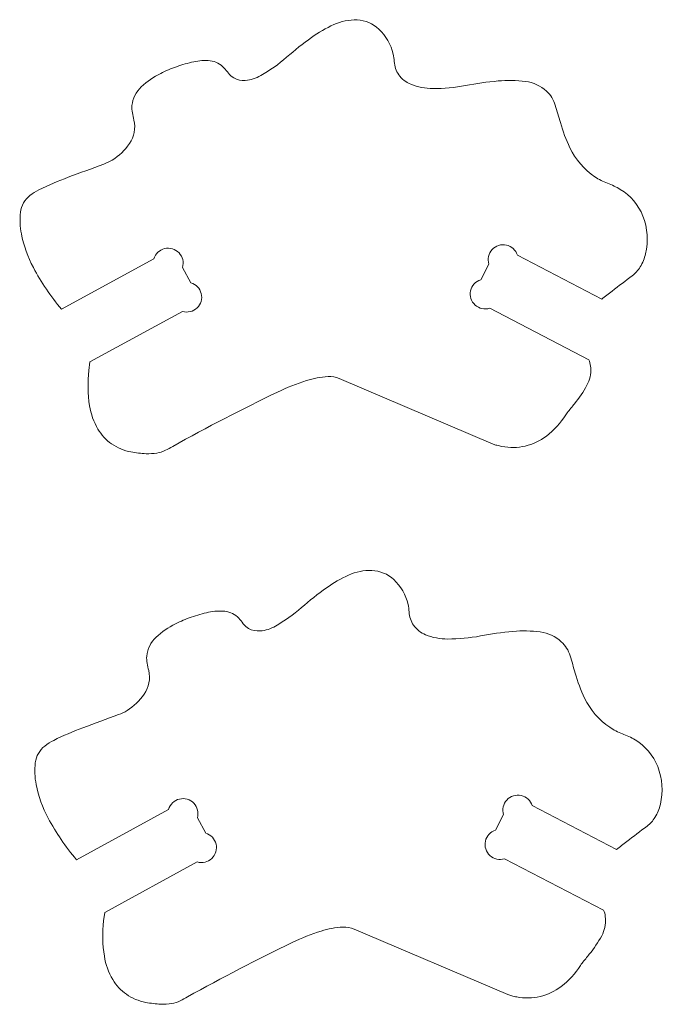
# Model space of a CAD drawing. Header units: centimetres. Extents: x -10 to 15.9, y -10.7 to 11.5.
# Tile 32 of 47: x 9.4 to 10.6, y -6.8 to -4.8. Entities that reach past the tile are written whole.
import ezdxf

# ---------------------------------------------------------------- set-up
doc = ezdxf.new("R2010")
doc.units = ezdxf.units.CM
doc.header["$MEASUREMENT"] = 0
doc.layers.add('Layer 1', color=7, linetype='Continuous')

msp = doc.modelspace()

# ---------------------------------------------------------------- linework, layer by layer
at = {"layer": 'Layer 1', "color": 18, "lineweight": 9}
for points in [[(9.52405, -5.50734), (9.52405, -5.50734), (9.70321, -5.40967), (9.70321, -5.40967), (9.70321, -5.40967), (9.71314, -5.41259), (9.72387, -5.40999), (9.73136, -5.40286), (9.73136, -5.40286), (9.73885, -5.39572), (9.74197, -5.38513), (9.73954, -5.37508), (9.73954, -5.37508), (9.7371, -5.36502), (9.72949, -5.35703), (9.71957, -5.3541), (9.71957, -5.3541), (9.71957, -5.3541), (9.70333, -5.32432), (9.70333, -5.32432), (9.70333, -5.32432), (9.70625, -5.3144), (9.70365, -5.30367), (9.69652, -5.29617), (9.69652, -5.29617), (9.68938, -5.28868), (9.67879, -5.28557), (9.66873, -5.288), (9.66873, -5.288), (9.65868, -5.29043), (9.65068, -5.29805), (9.64776, -5.30797), (9.64776, -5.30797), (9.64776, -5.30797), (9.46928, -5.4053), (9.46928, -5.4053), (9.46928, -5.4053), (9.44828, -5.38046), (9.42997, -5.35347), (9.41464, -5.32478), (9.41464, -5.32478), (9.40371, -5.30434), (9.39589, -5.28239), (9.39143, -5.25965), (9.39143, -5.25965), (9.38872, -5.24583), (9.38818, -5.23168), (9.38982, -5.21769), (9.38982, -5.21769), (9.39132, -5.20491), (9.3979, -5.19326), (9.40807, -5.18536), (9.40807, -5.18536), (9.41349, -5.18116), (9.41932, -5.17751), (9.42547, -5.17446), (9.42547, -5.17446), (9.4439, -5.16534), (9.46278, -5.15717), (9.48205, -5.14997), (9.48205, -5.14997), (9.50495, -5.14141), (9.5279, -5.13296), (9.55088, -5.12462), (9.55088, -5.12462), (9.55665, -5.12253), (9.56218, -5.11983), (9.56738, -5.11657), (9.56738, -5.11657), (9.58046, -5.10836), (9.59173, -5.09759), (9.60051, -5.0849), (9.60051, -5.0849), (9.60971, -5.07161), (9.6129, -5.05508), (9.60929, -5.03933), (9.60929, -5.03933), (9.60823, -5.03466), (9.6072, -5.02999), (9.60623, -5.0253), (9.60623, -5.0253), (9.60527, -5.02072), (9.60502, -5.01601), (9.60547, -5.01135), (9.60547, -5.01135), (9.60684, -4.99746), (9.61325, -4.98454), (9.62348, -4.97504), (9.62348, -4.97504), (9.63471, -4.96461), (9.64738, -4.95583), (9.66109, -4.94897), (9.66109, -4.94897), (9.67101, -4.94401), (9.68124, -4.93967), (9.69171, -4.93599), (9.69171, -4.93599), (9.70266, -4.93214), (9.71383, -4.92896), (9.72516, -4.92646), (9.72516, -4.92646), (9.73553, -4.92417), (9.7462, -4.92356), (9.75676, -4.92465), (9.75676, -4.92465), (9.76703, -4.92571), (9.77655, -4.93054), (9.78348, -4.93819), (9.78348, -4.93819), (9.78655, -4.94158), (9.78946, -4.94511), (9.7922, -4.94876), (9.7922, -4.94876), (9.79498, -4.95245), (9.79849, -4.95553), (9.80251, -4.9578), (9.80251, -4.9578), (9.80929, -4.96163), (9.81706, -4.96332), (9.82482, -4.96266), (9.82482, -4.96266), (9.83529, -4.96176), (9.84544, -4.95859), (9.85455, -4.95335), (9.85455, -4.95335), (9.87241, -4.94309), (9.88924, -4.93111), (9.90478, -4.91758), (9.90478, -4.91758), (9.9203, -4.90408), (9.93644, -4.89131), (9.95315, -4.87933), (9.95315, -4.87933), (9.96661, -4.86967), (9.98099, -4.86137), (9.99607, -4.85453), (9.99607, -4.85453), (10.01025, -4.84811), (10.02573, -4.84507), (10.04129, -4.84566), (10.04129, -4.84566), (10.05697, -4.84625), (10.07192, -4.85252), (10.08333, -4.8633), (10.08333, -4.8633), (10.09709, -4.87629), (10.10672, -4.89306), (10.11101, -4.9115), (10.11101, -4.9115), (10.11212, -4.91625), (10.1128, -4.9211), (10.11303, -4.92598), (10.11303, -4.92598), (10.11348, -4.93519), (10.11653, -4.94408), (10.12183, -4.95162), (10.12183, -4.95162), (10.12763, -4.95988), (10.13568, -4.96629), (10.14503, -4.97008), (10.14503, -4.97008), (10.15862, -4.97558), (10.17315, -4.9784), (10.18781, -4.97836), (10.18781, -4.97836), (10.20904, -4.9783), (10.23021, -4.97632), (10.25108, -4.97243), (10.25108, -4.97243), (10.27192, -4.96855), (10.29292, -4.96562), (10.31402, -4.96364), (10.31402, -4.96364), (10.33169, -4.96199), (10.34949, -4.9623), (10.36709, -4.96458), (10.36709, -4.96458), (10.38226, -4.96654), (10.39645, -4.97316), (10.40771, -4.98351), (10.40771, -4.98351), (10.41571, -4.99087), (10.42158, -5.00024), (10.42471, -5.01064), (10.42471, -5.01064), (10.42808, -5.02182), (10.43135, -5.03303), (10.43453, -5.04427), (10.43453, -5.04427), (10.43925, -5.06091), (10.44536, -5.07712), (10.4528, -5.09274), (10.4528, -5.09274), (10.46367, -5.11558), (10.48046, -5.13507), (10.50143, -5.14922), (10.50143, -5.14922), (10.50901, -5.15433), (10.51719, -5.1585), (10.52579, -5.16164), (10.52579, -5.16164), (10.53438, -5.16477), (10.54264, -5.16871), (10.55048, -5.17342), (10.55048, -5.17342), (10.57034, -5.18535), (10.5857, -5.20353), (10.59416, -5.22511), (10.59416, -5.22511), (10.60326, -5.24835), (10.60507, -5.27383), (10.59934, -5.29812), (10.59934, -5.29812), (10.59723, -5.30706), (10.59372, -5.31561), (10.58894, -5.32346), (10.58894, -5.32346), (10.58495, -5.33002), (10.57974, -5.33577), (10.57361, -5.3404), (10.57361, -5.3404), (10.56054, -5.35025), (10.54752, -5.36016), (10.53453, -5.37012), (10.53453, -5.37012), (10.52778, -5.37529), (10.52107, -5.38052), (10.51441, -5.3858), (10.51441, -5.3858), (10.51441, -5.3858), (10.35129, -5.30075), (10.35129, -5.30075), (10.35129, -5.30075), (10.34818, -5.29088), (10.34005, -5.28342), (10.32995, -5.28118), (10.32995, -5.28118), (10.31984, -5.27893), (10.30931, -5.28225), (10.30232, -5.28987), (10.30232, -5.28987), (10.29532, -5.2975), (10.29293, -5.30827), (10.29604, -5.31814), (10.29604, -5.31814), (10.29604, -5.31814), (10.28037, -5.34822), (10.28037, -5.34822), (10.28037, -5.34822), (10.2705, -5.35133), (10.26304, -5.35946), (10.26079, -5.36956), (10.26079, -5.36956), (10.25855, -5.37967), (10.26187, -5.39019), (10.26949, -5.39719), (10.26949, -5.39719), (10.27712, -5.40418), (10.2879, -5.40657), (10.29777, -5.40346), (10.29777, -5.40346), (10.29777, -5.40346), (10.4893, -5.50323), (10.4893, -5.50323), (10.4893, -5.50323), (10.48995, -5.50397), (10.49044, -5.50484), (10.49072, -5.50579), (10.49072, -5.50579), (10.492, -5.51007), (10.49281, -5.51448), (10.49314, -5.51894), (10.49314, -5.51894), (10.494, -5.53058), (10.49149, -5.54223), (10.48591, -5.55248), (10.48591, -5.55248), (10.47902, -5.56512), (10.47097, -5.57709), (10.46186, -5.58823), (10.46186, -5.58823), (10.45715, -5.59399), (10.4525, -5.5998), (10.44791, -5.60566), (10.44791, -5.60566), (10.44687, -5.607), (10.44589, -5.60838), (10.44498, -5.6098), (10.44498, -5.6098), (10.43493, -5.6255), (10.42223, -5.63933), (10.40745, -5.65068), (10.40745, -5.65068), (10.383, -5.66945), (10.35163, -5.67681), (10.32137, -5.6709), (10.32137, -5.6709), (10.31811, -5.67026), (10.31486, -5.66951), (10.31164, -5.66865), (10.31164, -5.66865), (10.30916, -5.66799), (10.30671, -5.66722), (10.3043, -5.66635), (10.3043, -5.66635), (10.3043, -5.66635), (10.00671, -5.53965), (10.00671, -5.53965), (10.00671, -5.53965), (9.99987, -5.53664), (9.99242, -5.53529), (9.98496, -5.53574), (9.98496, -5.53574), (9.97074, -5.53658), (9.95668, -5.53916), (9.94309, -5.54342), (9.94309, -5.54342), (9.9239, -5.54943), (9.90519, -5.55683), (9.88709, -5.56558), (9.88709, -5.56558), (9.81851, -5.59869), (9.75091, -5.63377), (9.68435, -5.67077), (9.68435, -5.67077), (9.67966, -5.67337), (9.67493, -5.67589), (9.67015, -5.67833), (9.67015, -5.67833), (9.665, -5.68095), (9.65947, -5.68275), (9.65377, -5.68366), (9.65377, -5.68366), (9.6468, -5.68477), (9.63973, -5.68517), (9.63268, -5.68487), (9.63268, -5.68487), (9.6229, -5.68444), (9.61316, -5.68331), (9.60354, -5.68149), (9.60354, -5.68149), (9.59009, -5.67894), (9.57731, -5.67359), (9.56605, -5.6658), (9.56605, -5.6658), (9.55524, -5.65833), (9.54619, -5.64858), (9.53955, -5.63724), (9.53955, -5.63724), (9.53141, -5.62336), (9.52596, -5.60806), (9.52348, -5.59216), (9.52348, -5.59216), (9.51996, -5.56951), (9.51941, -5.5465), (9.52187, -5.52371), (9.52187, -5.52371), (9.52187, -5.52371), (9.52405, -5.50734), (9.52405, -5.50734)], [(9.55267, -6.57248), (9.55267, -6.57248), (9.73183, -6.47481), (9.73183, -6.47481), (9.73183, -6.47481), (9.74176, -6.47773), (9.75249, -6.47514), (9.75998, -6.468), (9.75998, -6.468), (9.76747, -6.46087), (9.77059, -6.45028), (9.76816, -6.44022), (9.76816, -6.44022), (9.76572, -6.43016), (9.75811, -6.42217), (9.74819, -6.41925), (9.74819, -6.41925), (9.74819, -6.41925), (9.73195, -6.38947), (9.73195, -6.38947), (9.73195, -6.38947), (9.73487, -6.37954), (9.73227, -6.36881), (9.72514, -6.36132), (9.72514, -6.36132), (9.718, -6.35383), (9.70741, -6.35071), (9.69735, -6.35314), (9.69735, -6.35314), (9.6873, -6.35558), (9.6793, -6.36319), (9.67638, -6.37312), (9.67638, -6.37312), (9.67638, -6.37312), (9.4979, -6.47045), (9.4979, -6.47045), (9.4979, -6.47045), (9.4769, -6.4456), (9.45859, -6.41861), (9.44326, -6.38993), (9.44326, -6.38993), (9.43233, -6.36949), (9.42451, -6.34753), (9.42005, -6.32479), (9.42005, -6.32479), (9.41734, -6.31098), (9.4168, -6.29682), (9.41844, -6.28284), (9.41844, -6.28284), (9.41994, -6.27005), (9.42652, -6.2584), (9.43669, -6.25051), (9.43669, -6.25051), (9.44211, -6.2463), (9.44794, -6.24265), (9.45409, -6.23961), (9.45409, -6.23961), (9.47252, -6.23048), (9.4914, -6.22231), (9.51066, -6.21511), (9.51066, -6.21511), (9.53357, -6.20655), (9.55652, -6.19811), (9.5795, -6.18976), (9.5795, -6.18976), (9.58527, -6.18767), (9.5908, -6.18497), (9.596, -6.18171), (9.596, -6.18171), (9.60908, -6.17351), (9.62035, -6.16274), (9.62913, -6.15004), (9.62913, -6.15004), (9.63833, -6.13675), (9.64152, -6.12022), (9.63791, -6.10447), (9.63791, -6.10447), (9.63685, -6.09981), (9.63582, -6.09513), (9.63485, -6.09045), (9.63485, -6.09045), (9.63389, -6.08586), (9.63363, -6.08115), (9.63409, -6.07649), (9.63409, -6.07649), (9.63546, -6.0626), (9.64187, -6.04968), (9.6521, -6.04018), (9.6521, -6.04018), (9.66333, -6.02976), (9.676, -6.02098), (9.68971, -6.01412), (9.68971, -6.01412), (9.69963, -6.00915), (9.70986, -6.00481), (9.72033, -6.00113), (9.72033, -6.00113), (9.73128, -5.99729), (9.74245, -5.9941), (9.75378, -5.9916), (9.75378, -5.9916), (9.76415, -5.98931), (9.77482, -5.9887), (9.78538, -5.98979), (9.78538, -5.98979), (9.79565, -5.99086), (9.80517, -5.99568), (9.8121, -6.00333), (9.8121, -6.00333), (9.81517, -6.00672), (9.81808, -6.01025), (9.82082, -6.0139), (9.82082, -6.0139), (9.8236, -6.01759), (9.82711, -6.02067), (9.83113, -6.02294), (9.83113, -6.02294), (9.83791, -6.02677), (9.84568, -6.02846), (9.85344, -6.0278), (9.85344, -6.0278), (9.86391, -6.02691), (9.87406, -6.02373), (9.88317, -6.0185), (9.88317, -6.0185), (9.90103, -6.00823), (9.91786, -5.99625), (9.9334, -5.98273), (9.9334, -5.98273), (9.94891, -5.96923), (9.96506, -5.95646), (9.98177, -5.94447), (9.98177, -5.94447), (9.99522, -5.93482), (10.00961, -5.92651), (10.02469, -5.91968), (10.02469, -5.91968), (10.03887, -5.91326), (10.05435, -5.91022), (10.0699, -5.9108), (10.0699, -5.9108), (10.08559, -5.91139), (10.10054, -5.91767), (10.11195, -5.92844), (10.11195, -5.92844), (10.12571, -5.94144), (10.13534, -5.95821), (10.13963, -5.97664), (10.13963, -5.97664), (10.14074, -5.9814), (10.14142, -5.98625), (10.14165, -5.99112), (10.14165, -5.99112), (10.1421, -6.00033), (10.14515, -6.00922), (10.15045, -6.01676), (10.15045, -6.01676), (10.15624, -6.02502), (10.1643, -6.03143), (10.17365, -6.03522), (10.17365, -6.03522), (10.18724, -6.04073), (10.20177, -6.04354), (10.21643, -6.0435), (10.21643, -6.0435), (10.23766, -6.04345), (10.25883, -6.04147), (10.2797, -6.03758), (10.2797, -6.03758), (10.30054, -6.0337), (10.32154, -6.03076), (10.34264, -6.02879), (10.34264, -6.02879), (10.36031, -6.02713), (10.37811, -6.02744), (10.39571, -6.02972), (10.39571, -6.02972), (10.41088, -6.03169), (10.42507, -6.03831), (10.43633, -6.04866), (10.43633, -6.04866), (10.44433, -6.05601), (10.4502, -6.06538), (10.45333, -6.07578), (10.45333, -6.07578), (10.4567, -6.08697), (10.45997, -6.09818), (10.46315, -6.10941), (10.46315, -6.10941), (10.46787, -6.12605), (10.47398, -6.14227), (10.48142, -6.15789), (10.48142, -6.15789), (10.49229, -6.18072), (10.50908, -6.20022), (10.53005, -6.21436), (10.53005, -6.21436), (10.53763, -6.21948), (10.54581, -6.22365), (10.55441, -6.22678), (10.55441, -6.22678), (10.563, -6.22991), (10.57126, -6.23386), (10.5791, -6.23856), (10.5791, -6.23856), (10.59896, -6.25049), (10.61432, -6.26868), (10.62278, -6.29025), (10.62278, -6.29025), (10.63188, -6.31349), (10.63369, -6.33897), (10.62796, -6.36327), (10.62796, -6.36327), (10.62585, -6.3722), (10.62234, -6.38076), (10.61756, -6.3886), (10.61756, -6.3886), (10.61357, -6.39517), (10.60836, -6.40092), (10.60223, -6.40554), (10.60223, -6.40554), (10.58916, -6.4154), (10.57614, -6.4253), (10.56315, -6.43526), (10.56315, -6.43526), (10.5564, -6.44044), (10.54969, -6.44567), (10.54303, -6.45095), (10.54303, -6.45095), (10.54303, -6.45095), (10.37991, -6.3659), (10.37991, -6.3659), (10.37991, -6.3659), (10.3768, -6.35603), (10.36867, -6.34857), (10.35857, -6.34632), (10.35857, -6.34632), (10.34846, -6.34408), (10.33793, -6.34739), (10.33094, -6.35502), (10.33094, -6.35502), (10.32394, -6.36264), (10.32155, -6.37342), (10.32466, -6.38329), (10.32466, -6.38329), (10.32466, -6.38329), (10.30899, -6.41336), (10.30899, -6.41336), (10.30899, -6.41336), (10.29912, -6.41647), (10.29166, -6.42461), (10.28941, -6.43471), (10.28941, -6.43471), (10.28717, -6.44481), (10.29049, -6.45534), (10.29811, -6.46233), (10.29811, -6.46233), (10.30574, -6.46932), (10.31652, -6.47172), (10.32639, -6.46861), (10.32639, -6.46861), (10.32639, -6.46861), (10.51792, -6.56838), (10.51792, -6.56838), (10.51792, -6.56838), (10.51857, -6.56911), (10.51906, -6.56999), (10.51934, -6.57093), (10.51934, -6.57093), (10.52062, -6.57522), (10.52143, -6.57963), (10.52176, -6.58409), (10.52176, -6.58409), (10.52262, -6.59573), (10.52011, -6.60738), (10.51453, -6.61763), (10.51453, -6.61763), (10.50764, -6.63026), (10.49959, -6.64223), (10.49048, -6.65337), (10.49048, -6.65337), (10.48577, -6.65913), (10.48112, -6.66495), (10.47653, -6.67081), (10.47653, -6.67081), (10.47549, -6.67214), (10.47451, -6.67352), (10.4736, -6.67495), (10.4736, -6.67495), (10.46355, -6.69064), (10.45085, -6.70447), (10.43607, -6.71582), (10.43607, -6.71582), (10.41162, -6.7346), (10.38025, -6.74196), (10.34999, -6.73604), (10.34999, -6.73604), (10.34673, -6.7354), (10.34348, -6.73465), (10.34026, -6.73379), (10.34026, -6.73379), (10.33778, -6.73313), (10.33533, -6.73237), (10.33292, -6.73149), (10.33292, -6.73149), (10.33292, -6.73149), (10.03533, -6.60479), (10.03533, -6.60479), (10.03533, -6.60479), (10.02849, -6.60178), (10.02104, -6.60044), (10.01358, -6.60088), (10.01358, -6.60088), (9.99936, -6.60172), (9.9853, -6.6043), (9.97171, -6.60856), (9.97171, -6.60856), (9.95252, -6.61457), (9.93381, -6.62198), (9.91571, -6.63072), (9.91571, -6.63072), (9.84713, -6.66384), (9.77953, -6.69891), (9.71297, -6.73591), (9.71297, -6.73591), (9.70828, -6.73852), (9.70355, -6.74104), (9.69877, -6.74347), (9.69877, -6.74347), (9.69362, -6.7461), (9.68809, -6.7479), (9.68238, -6.7488), (9.68238, -6.7488), (9.67542, -6.74991), (9.66835, -6.75031), (9.6613, -6.75001), (9.6613, -6.75001), (9.65152, -6.74959), (9.64178, -6.74846), (9.63216, -6.74663), (9.63216, -6.74663), (9.61871, -6.74408), (9.60593, -6.73873), (9.59467, -6.73095), (9.59467, -6.73095), (9.58386, -6.72347), (9.57481, -6.71372), (9.56817, -6.70238), (9.56817, -6.70238), (9.56003, -6.6885), (9.55458, -6.67321), (9.5521, -6.65731), (9.5521, -6.65731), (9.54858, -6.63466), (9.54803, -6.61164), (9.55049, -6.58885), (9.55049, -6.58885), (9.55049, -6.58885), (9.55267, -6.57248), (9.55267, -6.57248)]]:
    msp.add_open_spline(points, degree=3, knots=[0, 0, 0, 0, 0.010989, 0.010989, 0.010989, 0.010989, 0.021978, 0.021978, 0.021978, 0.021978, 0.032967, 0.032967, 0.032967, 0.032967, 0.043956, 0.043956, 0.043956, 0.043956, 0.0549451, 0.0549451, 0.0549451, 0.0549451, 0.0659341, 0.0659341, 0.0659341, 0.0659341, 0.0769231, 0.0769231, 0.0769231, 0.0769231, 0.0879121, 0.0879121, 0.0879121, 0.0879121, 0.0989011, 0.0989011, 0.0989011, 0.0989011, 0.1098901, 0.1098901, 0.1098901, 0.1098901, 0.1208791, 0.1208791, 0.1208791, 0.1208791, 0.1318681, 0.1318681, 0.1318681, 0.1318681, 0.1428571, 0.1428571, 0.1428571, 0.1428571, 0.1538462, 0.1538462, 0.1538462, 0.1538462, 0.1648352, 0.1648352, 0.1648352, 0.1648352, 0.1758242, 0.1758242, 0.1758242, 0.1758242, 0.1868132, 0.1868132, 0.1868132, 0.1868132, 0.1978022, 0.1978022, 0.1978022, 0.1978022, 0.2087912, 0.2087912, 0.2087912, 0.2087912, 0.2197802, 0.2197802, 0.2197802, 0.2197802, 0.2307692, 0.2307692, 0.2307692, 0.2307692, 0.2417582, 0.2417582, 0.2417582, 0.2417582, 0.2527473, 0.2527473, 0.2527473, 0.2527473, 0.2637363, 0.2637363, 0.2637363, 0.2637363, 0.2747253, 0.2747253, 0.2747253, 0.2747253, 0.2857143, 0.2857143, 0.2857143, 0.2857143, 0.2967033, 0.2967033, 0.2967033, 0.2967033, 0.3076923, 0.3076923, 0.3076923, 0.3076923, 0.3186813, 0.3186813, 0.3186813, 0.3186813, 0.3296703, 0.3296703, 0.3296703, 0.3296703, 0.3406593, 0.3406593, 0.3406593, 0.3406593, 0.3516484, 0.3516484, 0.3516484, 0.3516484, 0.3626374, 0.3626374, 0.3626374, 0.3626374, 0.3736264, 0.3736264, 0.3736264, 0.3736264, 0.3846154, 0.3846154, 0.3846154, 0.3846154, 0.3956044, 0.3956044, 0.3956044, 0.3956044, 0.4065934, 0.4065934, 0.4065934, 0.4065934, 0.4175824, 0.4175824, 0.4175824, 0.4175824, 0.4285714, 0.4285714, 0.4285714, 0.4285714, 0.4395604, 0.4395604, 0.4395604, 0.4395604, 0.4505495, 0.4505495, 0.4505495, 0.4505495, 0.4615385, 0.4615385, 0.4615385, 0.4615385, 0.4725275, 0.4725275, 0.4725275, 0.4725275, 0.4835165, 0.4835165, 0.4835165, 0.4835165, 0.4945055, 0.4945055, 0.4945055, 0.4945055, 0.5054945, 0.5054945, 0.5054945, 0.5054945, 0.5164835, 0.5164835, 0.5164835, 0.5164835, 0.5274725, 0.5274725, 0.5274725, 0.5274725, 0.5384615, 0.5384615, 0.5384615, 0.5384615, 0.5494505, 0.5494505, 0.5494505, 0.5494505, 0.5604396, 0.5604396, 0.5604396, 0.5604396, 0.5714286, 0.5714286, 0.5714286, 0.5714286, 0.5824176, 0.5824176, 0.5824176, 0.5824176, 0.5934066, 0.5934066, 0.5934066, 0.5934066, 0.6043956, 0.6043956, 0.6043956, 0.6043956, 0.6153846, 0.6153846, 0.6153846, 0.6153846, 0.6263736, 0.6263736, 0.6263736, 0.6263736, 0.6373626, 0.6373626, 0.6373626, 0.6373626, 0.6483516, 0.6483516, 0.6483516, 0.6483516, 0.6593407, 0.6593407, 0.6593407, 0.6593407, 0.6703297, 0.6703297, 0.6703297, 0.6703297, 0.6813187, 0.6813187, 0.6813187, 0.6813187, 0.6923077, 0.6923077, 0.6923077, 0.6923077, 0.7032967, 0.7032967, 0.7032967, 0.7032967, 0.7142857, 0.7142857, 0.7142857, 0.7142857, 0.7252747, 0.7252747, 0.7252747, 0.7252747, 0.7362637, 0.7362637, 0.7362637, 0.7362637, 0.7472527, 0.7472527, 0.7472527, 0.7472527, 0.7582418, 0.7582418, 0.7582418, 0.7582418, 0.7692308, 0.7692308, 0.7692308, 0.7692308, 0.7802198, 0.7802198, 0.7802198, 0.7802198, 0.7912088, 0.7912088, 0.7912088, 0.7912088, 0.8021978, 0.8021978, 0.8021978, 0.8021978, 0.8131868, 0.8131868, 0.8131868, 0.8131868, 0.8241758, 0.8241758, 0.8241758, 0.8241758, 0.8351648, 0.8351648, 0.8351648, 0.8351648, 0.8461538, 0.8461538, 0.8461538, 0.8461538, 0.8571429, 0.8571429, 0.8571429, 0.8571429, 0.8681319, 0.8681319, 0.8681319, 0.8681319, 0.8791209, 0.8791209, 0.8791209, 0.8791209, 0.8901099, 0.8901099, 0.8901099, 0.8901099, 0.9010989, 0.9010989, 0.9010989, 0.9010989, 0.9120879, 0.9120879, 0.9120879, 0.9120879, 0.9230769, 0.9230769, 0.9230769, 0.9230769, 0.9340659, 0.9340659, 0.9340659, 0.9340659, 0.9450549, 0.9450549, 0.9450549, 0.9450549, 0.956044, 0.956044, 0.956044, 0.956044, 0.967033, 0.967033, 0.967033, 0.967033, 0.978022, 0.978022, 0.978022, 0.978022, 1, 1, 1, 1], dxfattribs=at)

doc.saveas('drawing.dxf')
